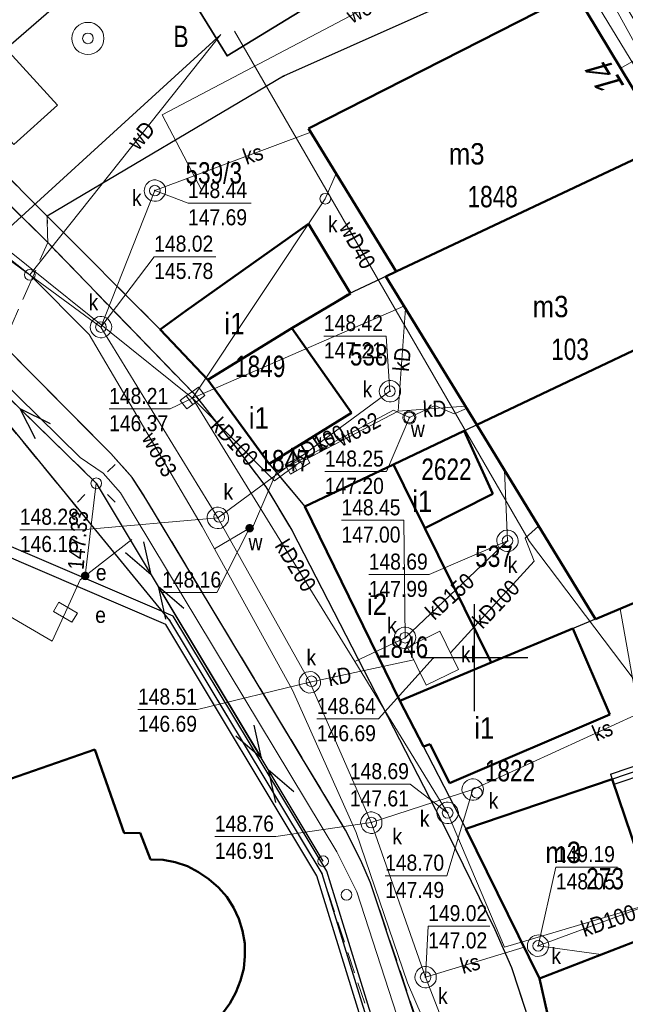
# Model space of a CAD drawing. Header units: metres. Extents: x 5552311 to 5555313, y 5709371 to 5712599.
# Tile 37 of 71: x 5554529 to 5554557, y 5710584 to 5710630. Entities that reach past the tile are written whole.
import ezdxf
from ezdxf.enums import TextEntityAlignment as Align

# ---------------------------------------------------------------- set-up
doc = ezdxf.new("R2010")
doc.units = ezdxf.units.M
doc.header["$MEASUREMENT"] = 0
for name, pattern in [('1.0_0.5', [1.5, 1, -0.5]), ('1.5_0.5', [2, 1.5, -0.5]), ('suep_nn_500', [0])]:
    doc.linetypes.add(name, pattern=pattern)
doc.layers.get('0').update_dxf_attribs({"color": 2, "linetype": 'CONTINUOUS', "lineweight": 5})
for name, color, linetype in [('203-punkt graniczny', 7, 'CONTINUOUS'), ('210-oznaczenie konturu użytku gruntowego', 60, 'CONTINUOUS'), ('211-numer działki ewidencyjnej', 7, 'CONTINUOUS'), ('218-kontur użytku gruntowego', 60, 'CONTINUOUS'), ('219-działka ewidencyjna', 7, 'CONTINUOUS'), ('238-Punkt adresowy budynku', 7, 'CONTINUOUS'), ('312-budynek ewidencyjny', 7, 'CONTINUOUS'), ('312-oznaczenie budynku ewidencyjnego', 7, 'CONTINUOUS'), ('312-oznaczenie budynku ewidencyjnego-Atr117', 7, 'CONTINUOUS'), ('chodnik', 7, 'CONTINUOUS'), ('elektroenergetyczne urządzenie techniczne', 7, 'CONTINUOUS'), ('elektroenergetyczne urządzenie techniczne-Atr17', 7, 'CONTINUOUS'), ('jezdnia', 7, 'CONTINUOUS'), ('komora podziemna', 7, 'CONTINUOUS'), ('kratka ściekowa', 7, 'CONTINUOUS'), ('krawężnik', 7, 'CONTINUOUS'), ('latarnia', 7, 'CONTINUOUS'), ('ogrodzenie trwałe', 7, 'CONTINUOUS'), ('osadnik  szambo', 7, 'CONTINUOUS'), ('osadnik  szambo-Atr17', 7, 'CONTINUOUS'), ('przewód elektroenergetyczny niskiego napięcia', 7, 'CONTINUOUS'), ('przewód elektroenergetyczny podziemny', 7, 'CONTINUOUS'), ('przewód gazowy', 7, 'CONTINUOUS'), ('przewód kanalizacyjny', 7, 'CONTINUOUS'), ('przewód kanalizacyjny-Atr1', 7, 'CONTINUOUS'), ('przewód telekomunikacyjny podziemny - ob. projektowany', 7, 'CONTINUOUS'), ('przewód wodociągowy', 7, 'CONTINUOUS'), ('przewód wodociągowy-Atr1', 7, 'CONTINUOUS'), ('rzedna', 7, 'CONTINUOUS'), ('rzedna-Atr2', 7, 'CONTINUOUS'), ('rzedna-Atr3', 7, 'CONTINUOUS'), ('studnia kanalizacyjna', 7, 'CONTINUOUS'), ('studnia zwykła', 7, 'CONTINUOUS'), ('szafa elektroenergetyczna lub kontener', 7, 'CONTINUOUS'), ('szafa elektroenergetyczna lub kontener-Atr17', 7, 'CONTINUOUS'), ('słup przewodów napowietrznych', 7, 'CONTINUOUS'), ('Wstawianie ramki sekcyjnej z opisem', 7, 'CONTINUOUS'), ('właz do komory lub kanału - okrągły', 7, 'CONTINUOUS'), ('właz do komory lub kanału - okrągły-Atr17', 7, 'CONTINUOUS'), ('zasuwa lub zawór', 7, 'CONTINUOUS'), ('zasuwa lub zawór-Atr17', 7, 'CONTINUOUS'), ('ściana oporowa (linia)', 7, 'CONTINUOUS'), ('śmietnik', 7, 'CONTINUOUS')]:
    doc.layers.add(name, color=color, linetype=linetype)
doc.styles.get("Standard").update_dxf_attribs({"font": 'Working1250', "width": 0.75})
doc.linetypes.add('902-500', pattern='A,3.75,0,[1,ksztalty.shx,S=0.5,R=0,X=0,Y=0],3.75', length=7.5)
doc.linetypes.add('otdn_500', pattern='A,5,0,[21,ksztalty.shx,S=0.5,R=0,X=0,Y=0]', length=5)

# ---------------------------------------------------------------- blocks, each defined once
blk = doc.blocks.new('203')
at = {"linetype": 'Continuous', "lineweight": 0}
h = blk.add_hatch(color=94, dxfattribs=at)
edge = h.paths.add_edge_path()
edge.add_arc((0, 0), 0.045, 0, 360)
blk = doc.blocks.new('US22')
at = {"color": 0, "linetype": 'Continuous', "lineweight": 13}
blk.add_circle((0, 0), 0.25, dxfattribs=at)
blk = doc.blocks.new('PW01')
at = {"linetype": 'Continuous', "lineweight": 13}
h = blk.add_hatch(color=0, dxfattribs=at)
edge = h.paths.add_edge_path()
edge.add_arc((0, 0), 0.045, 0, 360)
blk = doc.blocks.new('US15')
at = {"color": 0, "linetype": 'Continuous', "lineweight": 13}
blk.add_circle((0, 0), 0.25, dxfattribs=at)
blk = doc.blocks.new('SUEP1')
at = {"color": 0, "linetype": 'Continuous'}
for p, q in [((5, 0), (3.5, 0.5)), ((15, 0), (13.5, 0.5)), ((0, 0), (5, 0)), ((5, 0), (3.5, -0.5)), ((5, 0), (15, 0)), ((15, 0), (13.5, -0.5))]:
    blk.add_line(p, q, dxfattribs=at)
blk = doc.blocks.new('US25')
at = {"linetype": 'Continuous', "lineweight": 0}
h = blk.add_hatch(color=0, dxfattribs=at)
edge = h.paths.add_edge_path()
edge.add_arc((0, 0), 0.2, 0, 360)
blk = doc.blocks.new('US05')
at = {"color": 0, "linetype": 'Continuous', "lineweight": 13}
for p, q in [((-0.525, -0.25), (-0.525, 0.25)), ((-0.525, 0.25), (-0.175, 0.25)), ((-0.175, -0.25), (-0.175, 0.25)), ((-0.175, 0.25), (0.175, 0.25)), ((0.175, -0.25), (0.175, 0.25)), ((0.175, 0.25), (0.525, 0.25)), ((0.525, -0.25), (0.525, 0.25)), ((-0.525, -0.25), (-0.175, -0.25)), ((-0.175, -0.25), (0.175, -0.25)), ((0.175, -0.25), (0.525, -0.25))]:
    blk.add_line(p, q, dxfattribs=at)
blk = doc.blocks.new('US18')
at = {"color": 0, "linetype": 'Continuous', "lineweight": 13}
for p, q in [((-0.5, -0.25), (-0.5, 0.25)), ((-0.5, 0.25), (0.5, 0.25)), ((0.5, -0.25), (0.5, 0.25)), ((-0.5, -0.25), (0.5, -0.25))]:
    blk.add_line(p, q, dxfattribs=at)
blk = doc.blocks.new('US13')
at = {"color": 0, "linetype": 'Continuous', "lineweight": 13}
for radius in [0.75, 0.25]:
    blk.add_circle((0, 0), radius, dxfattribs=at)
blk = doc.blocks.new('SM01')
at = {"color": 0, "linetype": 'Continuous', "lineweight": 13}
for p, q in [((-0.53, 0.531), (-0.883, 0.884)), ((0.531, 0.531), (0.884, 0.884)), ((-0.53, -0.53), (-0.883, -0.883)), ((0.531, -0.53), (0.884, -0.883))]:
    blk.add_line(p, q, dxfattribs=at)
blk.add_circle((0, 0), 0.25, dxfattribs=at)
blk = doc.blocks.new('RAMKA500K')
at = {"color": 0}
for p, q in [((150, 97.5), (150, 102.5)), ((147.5, 100), (152.5, 100))]:
    blk.add_line(p, q, dxfattribs=at)

msp = doc.modelspace()

# ---------------------------------------------------------------- linework, layer by layer
at = {"layer": '218-kontur użytku gruntowego', "linetype": 'Continuous', "lineweight": 9, "flags": 128}
for points in [[(5554558.98, 5710624.01), (5554554.72, 5710631.1)], [(5554554.72, 5710631.1), (5554558.98, 5710624.01)], [(5554524.94, 5710625.74), (5554530.03, 5710620.64)], [(5554530.03, 5710620.64), (5554524.94, 5710625.74)], [(5554530.03, 5710620.64), (5554535.31, 5710615.35)], [(5554535.31, 5710615.35), (5554530.03, 5710620.64)], [(5554535.31, 5710615.35), (5554537.53, 5710612.99)], [(5554537.53, 5710612.99), (5554535.31, 5710615.35)], [(5554535.75, 5710601.74), (5554526.47, 5710613.03)], [(5554526.47, 5710613.03), (5554535.75, 5710601.74)], [(5554537.53, 5710612.99), (5554540.4, 5710609.06)], [(5554540.4, 5710609.06), (5554537.53, 5710612.99)], [(5554540.4, 5710609.06), (5554542.07, 5710607.06)], [(5554542.07, 5710607.06), (5554540.4, 5710609.06)], [(5554542.07, 5710607.06), (5554546.51, 5710597.98)], [(5554546.51, 5710597.98), (5554542.07, 5710607.06)], [(5554542.87, 5710589.9), (5554535.75, 5710601.74)], [(5554535.75, 5710601.74), (5554542.87, 5710589.9)], [(5554546.51, 5710597.98), (5554549.6, 5710591.99)], [(5554549.6, 5710591.99), (5554546.51, 5710597.98)], [(5554549.6, 5710591.99), (5554553.04, 5710584.99)], [(5554553.04, 5710584.99), (5554549.6, 5710591.99)], [(5554547.45, 5710575.08), (5554542.87, 5710589.9)], [(5554542.87, 5710589.9), (5554547.45, 5710575.08)], [(5554553.04, 5710584.99), (5554555.92, 5710572.27)], [(5554555.92, 5710572.27), (5554553.04, 5710584.99)]]:
    msp.add_lwpolyline(points, dxfattribs=at)
at = {"layer": '219-działka ewidencyjna', "color": 94, "linetype": 'Continuous', "lineweight": 30, "flags": 128}
for points in [[(5554535.34, 5710634.75), (5554524.94, 5710625.74)], [(5554553.68, 5710632.82), (5554541.08, 5710627.19)], [(5554554.72, 5710631.1), (5554558.98, 5710624.01)], [(5554541.08, 5710627.19), (5554530.03, 5710620.64)], [(5554524.94, 5710625.74), (5554530.03, 5710620.64)], [(5554558.98, 5710624.01), (5554544.06, 5710616.98)], [(5554530.03, 5710620.64), (5554535.31, 5710615.35)], [(5554544.06, 5710616.98), (5554537.53, 5710612.99)], [(5554563.19, 5710617.09), (5554542.07, 5710607.06)], [(5554535.31, 5710615.35), (5554537.53, 5710612.99)], [(5554526.47, 5710613.03), (5554535.75, 5710601.74)], [(5554537.53, 5710612.99), (5554540.4, 5710609.06)], [(5554540.4, 5710609.06), (5554542.07, 5710607.06)], [(5554569.05, 5710607.39), (5554546.51, 5710597.98)], [(5554542.07, 5710607.06), (5554546.51, 5710597.98)], [(5554535.75, 5710601.74), (5554542.87, 5710589.9)], [(5554573.43, 5710600.07), (5554549.6, 5710591.99)], [(5554546.51, 5710597.98), (5554549.6, 5710591.99)], [(5554549.6, 5710591.99), (5554553.04, 5710584.99)], [(5554542.87, 5710589.9), (5554547.45, 5710575.08)], [(5554561.84, 5710588.36), (5554553.04, 5710584.99)], [(5554553.04, 5710584.99), (5554555.92, 5710572.27)]]:
    msp.add_lwpolyline(points, dxfattribs=at)
at = {"layer": '312-budynek ewidencyjny', "color": 8, "linetype": 'Continuous', "lineweight": 50, "flags": 128}
for points in [[(5554542.25, 5710624.74), (5554554.72, 5710631.1)], [(5554554.72, 5710631.1), (5554558.98, 5710624.01)], [(5554546.34, 5710618.06), (5554542.25, 5710624.74)], [(5554558.98, 5710624.01), (5554546.34, 5710618.06)], [(5554546.34, 5710618.06), (5554558.98, 5710624.01)], [(5554536.51, 5710616.22), (5554542.25, 5710620.29)], [(5554542.25, 5710620.29), (5554544.21, 5710617.03)], [(5554545.86, 5710617.82), (5554546.34, 5710618.06)], [(5554550.11, 5710610.88), (5554545.86, 5710617.82)], [(5554544.21, 5710617.03), (5554541.46, 5710615.4)], [(5554563.19, 5710617.09), (5554550.11, 5710610.88)], [(5554550.11, 5710610.88), (5554563.19, 5710617.09)], [(5554535.31, 5710615.35), (5554536.51, 5710616.22)], [(5554537.53, 5710612.99), (5554535.31, 5710615.35)], [(5554541.46, 5710615.4), (5554537.53, 5710612.99)], [(5554537.53, 5710612.99), (5554541.46, 5710615.4)], [(5554541.46, 5710615.4), (5554544.26, 5710611.44)], [(5554540.4, 5710609.06), (5554537.53, 5710612.99)], [(5554544.26, 5710611.44), (5554540.4, 5710609.06)], [(5554555.67, 5710601.8), (5554550.11, 5710610.88)], [(5554546.21, 5710609.03), (5554549.52, 5710610.6)], [(5554549.52, 5710610.6), (5554550.86, 5710607.66)], [(5554542.07, 5710607.06), (5554546.21, 5710609.03)], [(5554546.21, 5710609.03), (5554547.68, 5710606.05)], [(5554547.68, 5710606.05), (5554546.21, 5710609.03)], [(5554550.86, 5710607.66), (5554547.68, 5710606.05)], [(5554546.51, 5710597.98), (5554542.07, 5710607.06)], [(5554547.68, 5710606.05), (5554550.79, 5710599.77)], [(5554557.55, 5710602.59), (5554555.67, 5710601.8)], [(5554550.79, 5710599.77), (5554554.6, 5710601.36)], [(5554554.6, 5710601.36), (5554556.34, 5710597.34)], [(5554550.79, 5710599.77), (5554546.51, 5710597.98)], [(5554546.51, 5710597.98), (5554550.79, 5710599.77)], [(5554547.62, 5710595.84), (5554546.51, 5710597.98)], [(5554556.34, 5710597.34), (5554548.84, 5710594.12)], [(5554522.91, 5710592.46), (5554532.26, 5710595.7)], [(5554532.26, 5710595.7), (5554533.63, 5710591.79)], [(5554547.93, 5710595.95), (5554547.62, 5710595.84)], [(5554548.84, 5710594.12), (5554547.93, 5710595.95)], [(5554549.6, 5710591.99), (5554556.45, 5710594.31)], [(5554556.45, 5710594.31), (5554558.84, 5710587.24)], [(5554553.04, 5710584.99), (5554549.6, 5710591.99)], [(5554533.63, 5710591.79), (5554534.37, 5710591.8)], [(5554534.37, 5710591.8), (5554534.85, 5710590.56)], [(5554534.85, 5710590.56), (5554535.44, 5710590.54)], [(5554535.44, 5710590.54), (5554536.01, 5710590.43)], [(5554536.01, 5710590.43), (5554536.58, 5710590.24)], [(5554536.58, 5710590.24), (5554537.1, 5710589.97)], [(5554537.1, 5710589.97), (5554537.59, 5710589.64)], [(5554537.59, 5710589.64), (5554538.03, 5710589.25)], [(5554538.03, 5710589.25), (5554538.42, 5710588.81)], [(5554538.42, 5710588.81), (5554538.74, 5710588.31)], [(5554538.74, 5710588.31), (5554538.98, 5710587.78)], [(5554538.98, 5710587.78), (5554539.16, 5710587.22)], [(5554539.16, 5710587.22), (5554539.26, 5710586.63)], [(5554558.84, 5710587.24), (5554553.04, 5710584.99)], [(5554553.04, 5710584.99), (5554558.84, 5710587.24)], [(5554539.26, 5710586.63), (5554539.27, 5710586.04)], [(5554539.27, 5710586.04), (5554539.22, 5710585.46)], [(5554539.22, 5710585.46), (5554539.07, 5710584.89)], [(5554539.07, 5710584.89), (5554538.85, 5710584.34)], [(5554555.92, 5710572.27), (5554553.04, 5710584.99)], [(5554538.85, 5710584.34), (5554538.57, 5710583.82)], [(5554538.57, 5710583.82), (5554538.22, 5710583.36)]]:
    msp.add_lwpolyline(points, dxfattribs=at)
at = {"layer": 'chodnik', "color": 8, "linetype": '1.0_0.5', "lineweight": 18, "flags": 128}
for points in [[(5554512.8, 5710635.75), (5554524.55, 5710624.85), (5554530.05, 5710619.41), (5554530.03, 5710620.64), (5554524.94, 5710625.74), (5554515.47, 5710635.23), (5554512.16, 5710638.34), (5554508.71, 5710641.59), (5554501.72, 5710647.31), (5554501.74, 5710647.49), (5554506.56, 5710651.69), (5554506.84, 5710651.39), (5554514.14, 5710657.87), (5554517.69, 5710660.98), (5554520.33, 5710663.34), (5554523.22, 5710666.06), (5554526.11, 5710668.82), (5554528.36, 5710670.84), (5554529.03, 5710671.24), (5554529.76, 5710671.31), (5554530.52, 5710671.07), (5554530.8, 5710670.73), (5554532.79, 5710667.47), (5554541.56, 5710652.89), (5554547.67, 5710642.69), (5554553.68, 5710632.82), (5554554.72, 5710631.1), (5554558.98, 5710624.01), (5554563.19, 5710617.09), (5554569.05, 5710607.39), (5554573.43, 5710600.07), (5554575.05, 5710600.93), (5554559.54, 5710626.42), (5554537.42, 5710662.74), (5554532.38, 5710671.27), (5554531.57, 5710672.26), (5554530.95, 5710672.75), (5554529.97, 5710673.11), (5554529.11, 5710673.02), (5554528.16, 5710672.64), (5554527.35, 5710672.08), (5554526.61, 5710671.37), (5554525.09, 5710670.03), (5554519.99, 5710665.18), (5554517.05, 5710662.45), (5554514.76, 5710660.52), (5554511.72, 5710657.89), (5554500.93, 5710648.88), (5554500.28, 5710648.12), (5554500.08, 5710647.64), (5554500.15, 5710647.09), (5554500.62, 5710646.44), (5554500.99, 5710645.81)], [(5554530.05, 5710619.41), (5554536.9, 5710612.33), (5554538.94, 5710609.72), (5554540.25, 5710607.98), (5554541.46, 5710605.96), (5554548.74, 5710591.8), (5554550.96, 5710587.28), (5554551.74, 5710585.5), (5554552.4, 5710583.46), (5554554.54, 5710574.58), (5554555.2, 5710572.88), (5554555.73, 5710572.18), (5554556.14, 5710571.5), (5554557.22, 5710570.54), (5554558, 5710570.33), (5554558.91, 5710570.55), (5554570.69, 5710576.2), (5554582.84, 5710581.95), (5554584.47, 5710583.62), (5554584.05, 5710586.01), (5554575.05, 5710600.93), (5554573.43, 5710600.07), (5554576.91, 5710594.2), (5554577.31, 5710593.54), (5554578.9, 5710590.94), (5554582.58, 5710584.92), (5554566.39, 5710577.24), (5554555.92, 5710572.27), (5554553.04, 5710584.99), (5554549.6, 5710591.99), (5554546.51, 5710597.98), (5554542.07, 5710607.06), (5554540.4, 5710609.06), (5554537.53, 5710612.99), (5554535.31, 5710615.35), (5554530.03, 5710620.64)], [(5554549.7, 5710575.88), (5554545.15, 5710589.47), (5554544.69, 5710590.51), (5554543.98, 5710591.93), (5554537.74, 5710602.28), (5554534.64, 5710607.43), (5554534, 5710608.42), (5554533, 5710609.54), (5554527.96, 5710614.63), (5554526.47, 5710613.03), (5554535.75, 5710601.74), (5554542.87, 5710589.9), (5554547.74, 5710575.13)]]:
    msp.add_lwpolyline(points, close=True, dxfattribs=at)
at = {"layer": 'jezdnia', "color": 8, "linetype": '1.5_0.5', "lineweight": 18, "flags": 128}
msp.add_lwpolyline([(5554551.74, 5710585.5), (5554550.96, 5710587.28), (5554548.74, 5710591.8), (5554541.46, 5710605.96), (5554540.25, 5710607.98), (5554538.94, 5710609.72), (5554536.9, 5710612.33), (5554530.05, 5710619.41), (5554527.96, 5710614.63), (5554533, 5710609.54), (5554534, 5710608.42), (5554534.64, 5710607.43), (5554537.74, 5710602.28), (5554543.98, 5710591.93), (5554544.69, 5710590.51), (5554545.15, 5710589.47), (5554551.34, 5710570.77), (5554555.73, 5710572.18), (5554555.2, 5710572.88), (5554554.54, 5710574.58), (5554552.4, 5710583.46)], close=True, dxfattribs=at)
at = {"layer": 'komora podziemna', "color": 5, "linetype": 'Continuous', "lineweight": 18, "flags": 128}
msp.add_lwpolyline([(5554546.75, 5710611.01), (5554546.71, 5710611.06), (5554546.68, 5710611.12), (5554546.66, 5710611.18), (5554546.66, 5710611.24), (5554546.67, 5710611.3), (5554546.69, 5710611.36), (5554546.72, 5710611.42), (5554546.77, 5710611.46), (5554546.82, 5710611.5), (5554546.88, 5710611.52), (5554546.94, 5710611.53), (5554547, 5710611.53), (5554547.06, 5710611.51), (5554547.12, 5710611.48), (5554547.17, 5710611.45), (5554547.21, 5710611.4), (5554547.24, 5710611.34), (5554547.26, 5710611.28), (5554547.26, 5710611.22), (5554547.25, 5710611.16), (5554547.23, 5710611.1), (5554547.2, 5710611.04), (5554547.15, 5710611), (5554547.1, 5710610.96), (5554547.04, 5710610.94), (5554546.98, 5710610.93), (5554546.92, 5710610.93), (5554546.86, 5710610.95), (5554546.8, 5710610.98)], close=True, dxfattribs=at)
at = {"layer": 'krawężnik', "color": 8, "linetype": 'Continuous', "lineweight": 25, "flags": 128}
for points in [[(5554530.05, 5710619.41), (5554524.55, 5710624.85), (5554512.8, 5710635.75), (5554500.99, 5710645.81)], [(5554530.05, 5710619.41), (5554536.9, 5710612.33), (5554538.94, 5710609.72), (5554540.25, 5710607.98), (5554541.46, 5710605.96), (5554548.74, 5710591.8), (5554550.96, 5710587.28), (5554551.74, 5710585.5), (5554552.4, 5710583.46), (5554554.54, 5710574.58), (5554555.2, 5710572.88), (5554555.73, 5710572.18), (5554556.14, 5710571.5), (5554557.22, 5710570.54), (5554558, 5710570.33), (5554558.91, 5710570.55), (5554570.69, 5710576.2), (5554582.84, 5710581.95), (5554584.47, 5710583.62), (5554584.05, 5710586.01), (5554575.05, 5710600.93)], [(5554551.34, 5710570.77), (5554545.15, 5710589.47), (5554544.69, 5710590.51), (5554543.98, 5710591.93), (5554537.74, 5710602.28), (5554534.64, 5710607.43), (5554534, 5710608.42), (5554533, 5710609.54), (5554527.96, 5710614.63)]]:
    msp.add_lwpolyline(points, dxfattribs=at)
at = {"layer": 'ogrodzenie trwałe', "color": 8, "linetype": '902-500', "lineweight": 35, "flags": 128}
msp.add_lwpolyline([(5554535.96, 5710632.17), (5554538.44, 5710628.14), (5554542.76, 5710630.8), (5554540.28, 5710634.83)], close=True, dxfattribs=at)
at = {"layer": 'osadnik  szambo', "color": 34, "linetype": 'Continuous', "lineweight": 18, "flags": 128}
msp.add_lwpolyline([(5554546.88, 5710600.48), (5554548.39, 5710601.23), (5554549.26, 5710599.45), (5554547.75, 5710598.71)], close=True, dxfattribs=at)
at = {"layer": 'przewód elektroenergetyczny niskiego napięcia', "color": 1, "linetype": 'suep_nn_500', "lineweight": 18, "flags": 128}
for points in [[(5554508.44, 5710631.49), (5554532.32, 5710608.15)], [(5554532.32, 5710608.15), (5554542.93, 5710590.48)]]:
    msp.add_lwpolyline(points, dxfattribs=at)
at = {"layer": 'przewód elektroenergetyczny podziemny', "color": 1, "linetype": 'Continuous', "lineweight": 18, "flags": 128}
for points in [[(5554743.5, 5710651.51), (5554730.66, 5710642.4), (5554721.73, 5710637.34), (5554709.05, 5710631.46), (5554706.29, 5710636.77), (5554691.58, 5710629.29), (5554676.4, 5710622.17), (5554643.26, 5710604.68), (5554631.88, 5710599.03), (5554628.03, 5710604.51), (5554618.42, 5710600.52), (5554598.73, 5710590.31), (5554584.04, 5710584.65), (5554571.96, 5710604.65), (5554563.95, 5710617.02), (5554555.71, 5710632), (5554544.41, 5710649.74), (5554530.65, 5710671.55), (5554500.98, 5710648.51)], [(5554574.14, 5710579.7), (5554583.67, 5710584.65), (5554549.09, 5710641.49), (5554545.38, 5710647.18), (5554531.24, 5710670.99)], [(5554533.98, 5710605.53), (5554531.56, 5710603.63), (5554530.88, 5710602.12), (5554530.26, 5710600.77), (5554511.33, 5710611.82)], [(5554532.32, 5710608.15), (5554531.8, 5710603.82)]]:
    msp.add_lwpolyline(points, dxfattribs=at)
at = {"layer": 'przewód gazowy', "color": 40, "linetype": 'Continuous', "lineweight": 18, "flags": 128}
msp.add_lwpolyline([(5554551.07, 5710569), (5554550.86, 5710569.57), (5554550.6, 5710570.22), (5554547.31, 5710580.39), (5554544.51, 5710589.04), (5554543.57, 5710590.91), (5554533.45, 5710607.71), (5554532.65, 5710608.63), (5554531.56, 5710609.35), (5554526.69, 5710614.14), (5554513.31, 5710627.45), (5554508.9, 5710631.73), (5554506.88, 5710632.86), (5554498.68, 5710638.29), (5554494.54, 5710642.3), (5554491.65, 5710640.51), (5554490.8, 5710641.88), (5554488.82, 5710645.34)], dxfattribs=at)
at = {"layer": 'przewód kanalizacyjny', "color": 34, "linetype": 'Continuous', "lineweight": 18, "flags": 128}
for points in [[(5554403.43, 5710635.81), (5554421.1, 5710605.89), (5554436.67, 5710613.08), (5554452.64, 5710620.71), (5554475.58, 5710633.69), (5554493.24, 5710644.62), (5554505.33, 5710636.12), (5554511.32, 5710631.05), (5554532.54, 5710615.46), (5554538.01, 5710606.53), (5554542.3, 5710598.85), (5554545.18, 5710592.28), (5554547.72, 5710585.05), (5554551.08, 5710576.4), (5554560.88, 5710550.1), (5554563.42, 5710544.78), (5554570, 5710519.72), (5554571.02, 5710502.86)], [(5554536.82, 5710612.14), (5554525.16, 5710621.49), (5554515.93, 5710629.05)], [(5554532.54, 5710615.46), (5554535.06, 5710621.84), (5554542.35, 5710624.58)], [(5554536.82, 5710612.14), (5554543.03, 5710621.46), (5554543.53, 5710622.64)], [(5554536.82, 5710612.14), (5554546.7, 5710616.44)], [(5554546.43, 5710611.52), (5554546.78, 5710616.33)], [(5554538.01, 5710606.53), (5554546.05, 5710612.46)], [(5554536.82, 5710612.14), (5554544.41, 5710599.82), (5554548.75, 5710592.74), (5554551.41, 5710586.45), (5554559.5, 5710588.86), (5554560, 5710587.69)], [(5554541.73, 5710609.06), (5554540.66, 5710608.26), (5554536.82, 5710612.14)], [(5554546.43, 5710611.52), (5554541.73, 5710609.06)], [(5554546.43, 5710611.52), (5554549.58, 5710611.76)], [(5554551.41, 5710608.76), (5554551.55, 5710605.46), (5554546.76, 5710600.93), (5554544.41, 5710599.82)], [(5554548.88, 5710600.22), (5554552.79, 5710604.51), (5554552.37, 5710605.59), (5554553, 5710606.15)], [(5554545.18, 5710592.28), (5554549.92, 5710593.83), (5554557.69, 5710597.38), (5554556.82, 5710602.28)], [(5554542.3, 5710598.85), (5554547.17, 5710599.9)], [(5554552.98, 5710586.52), (5554562.92, 5710590.19)], [(5554547.72, 5710585.05), (5554552.32, 5710586.46)], [(5554552.98, 5710586.52), (5554555.93, 5710586.11)]]:
    msp.add_lwpolyline(points, dxfattribs=at)
at = {"layer": 'przewód telekomunikacyjny podziemny - ob. projektowany', "color": 30, "linetype": '1.5_0.5', "lineweight": 18, "flags": 128}
msp.add_lwpolyline([(5554556.85, 5710627.56), (5554558.07, 5710628.27), (5554562.21, 5710621.21), (5554561.09, 5710620.55)], dxfattribs=at)
at = {"layer": 'przewód wodociągowy', "color": 5, "linetype": 'Continuous', "lineweight": 18, "flags": 128}
for points in [[(5554490.54, 5710648.69), (5554493.68, 5710645.44), (5554505.75, 5710636.59), (5554511.87, 5710631.7), (5554529.21, 5710617.9), (5554531.99, 5710615.11), (5554537.27, 5710606.13), (5554541.5, 5710598.47), (5554544.47, 5710591.82), (5554546.87, 5710584.79), (5554550.6, 5710576.15), (5554553.2, 5710569.14)], [(5554468.69, 5710632.57), (5554472.46, 5710628.26), (5554492.19, 5710638.67), (5554495.71, 5710639.34), (5554499.63, 5710637.83), (5554515.94, 5710625.59), (5554524.67, 5710616.86), (5554538.15, 5710629.14)], [(5554554.89, 5710635.68), (5554554.76, 5710635.58), (5554535.4, 5710625.38), (5554537.26, 5710621.84)], [(5554538.78, 5710629.3), (5554552.58, 5710605.43), (5554560, 5710595.62), (5554560.01, 5710593.06)], [(5554529.21, 5710617.9), (5554538.15, 5710629.14)], [(5554537.85, 5710605.08), (5554539.49, 5710606.05), (5554539.67, 5710606.18), (5554540.73, 5710608.64), (5554546.22, 5710611.57), (5554546.96, 5710611.23), (5554548.15, 5710611.79), (5554549.05, 5710611.4), (5554549.63, 5710611.65)]]:
    msp.add_lwpolyline(points, dxfattribs=at)
at = {"layer": 'rzedna-Atr2', "color": 8, "lineweight": 5, "flags": 128}
for points in [[(5554535.06, 5710621.84), (5554536.61, 5710621.26), (5554539.559, 5710621.26)], [(5554532.54, 5710615.46), (5554535.03, 5710618.75), (5554537.916, 5710618.75)], [(5554546.05, 5710612.46), (5554545.88, 5710615.04), (5554542.963, 5710615.04)], [(5554536.82, 5710612.14), (5554535.78, 5710611.63), (5554532.921, 5710611.63)], [(5554546.96, 5710611.23), (5554545.89, 5710608.7), (5554543.004, 5710608.7)], [(5554538.01, 5710606.53), (5554531.63, 5710605.98), (5554528.744, 5710605.98)], [(5554546.76, 5710600.93), (5554546.7, 5710606.42), (5554543.783, 5710606.42)], [(5554539.49, 5710606.05), (5554537.96, 5710603.04), (5554535.399, 5710603.04)], [(5554551.55, 5710605.46), (5554547.88, 5710603.88), (5554545.058, 5710603.88)], [(5554548.07, 5710599.97), (5554545.52, 5710597.13), (5554542.634, 5710597.13)], [(5554542.3, 5710598.85), (5554537.06, 5710597.57), (5554534.27, 5710597.57)], [(5554548.75, 5710592.74), (5554547, 5710594.08), (5554544.178, 5710594.08)], [(5554549.92, 5710593.83), (5554548.71, 5710589.8), (5554545.824, 5710589.8)], [(5554545.18, 5710592.28), (5554540.72, 5710591.63), (5554537.866, 5710591.63)], [(5554552.98, 5710586.52), (5554553.81, 5710590.2), (5554556.69, 5710590.2)], [(5554547.72, 5710585.05), (5554547.84, 5710587.44), (5554550.72, 5710587.44)]]:
    msp.add_lwpolyline(points, dxfattribs=at)
at = {"layer": 'studnia kanalizacyjna', "color": 34, "linetype": 'Continuous', "lineweight": 18, "flags": 128}
for points in [[(5554535.56, 5710621.85), (5554535.56, 5710621.75), (5554535.53, 5710621.65), (5554535.47, 5710621.56), (5554535.4, 5710621.48), (5554535.32, 5710621.41), (5554535.23, 5710621.36), (5554535.13, 5710621.34), (5554535.03, 5710621.34), (5554534.93, 5710621.36), (5554534.82, 5710621.4), (5554534.74, 5710621.46), (5554534.67, 5710621.54), (5554534.61, 5710621.63), (5554534.58, 5710621.73), (5554534.56, 5710621.83), (5554534.57, 5710621.93), (5554534.6, 5710622.03), (5554534.66, 5710622.12), (5554534.73, 5710622.2), (5554534.8, 5710622.26), (5554534.9, 5710622.32), (5554535, 5710622.34), (5554535.1, 5710622.34), (5554535.2, 5710622.32), (5554535.3, 5710622.27), (5554535.39, 5710622.22), (5554535.46, 5710622.14), (5554535.52, 5710622.05), (5554535.55, 5710621.95)], [(5554533.04, 5710615.47), (5554533.03, 5710615.37), (5554533, 5710615.27), (5554532.95, 5710615.18), (5554532.88, 5710615.1), (5554532.8, 5710615.03), (5554532.7, 5710614.98), (5554532.6, 5710614.96), (5554532.5, 5710614.96), (5554532.4, 5710614.98), (5554532.3, 5710615.02), (5554532.22, 5710615.08), (5554532.15, 5710615.16), (5554532.08, 5710615.25), (5554532.05, 5710615.35), (5554532.04, 5710615.45), (5554532.05, 5710615.55), (5554532.08, 5710615.65), (5554532.13, 5710615.74), (5554532.2, 5710615.82), (5554532.28, 5710615.88), (5554532.38, 5710615.94), (5554532.48, 5710615.96), (5554532.58, 5710615.96), (5554532.68, 5710615.94), (5554532.78, 5710615.89), (5554532.86, 5710615.84), (5554532.93, 5710615.76), (5554532.99, 5710615.67), (5554533.03, 5710615.57)], [(5554546.55, 5710612.47), (5554546.55, 5710612.37), (5554546.52, 5710612.27), (5554546.46, 5710612.18), (5554546.39, 5710612.09), (5554546.31, 5710612.03), (5554546.21, 5710611.98), (5554546.11, 5710611.96), (5554546.01, 5710611.96), (5554545.91, 5710611.97), (5554545.81, 5710612.02), (5554545.73, 5710612.08), (5554545.66, 5710612.16), (5554545.6, 5710612.25), (5554545.57, 5710612.35), (5554545.55, 5710612.44), (5554545.56, 5710612.55), (5554545.59, 5710612.65), (5554545.65, 5710612.74), (5554545.72, 5710612.82), (5554545.79, 5710612.88), (5554545.89, 5710612.93), (5554545.99, 5710612.96), (5554546.09, 5710612.96), (5554546.19, 5710612.94), (5554546.29, 5710612.89), (5554546.38, 5710612.83), (5554546.45, 5710612.76), (5554546.51, 5710612.67), (5554546.54, 5710612.57)], [(5554538.46, 5710606.74), (5554538.49, 5710606.64), (5554538.51, 5710606.54), (5554538.5, 5710606.44), (5554538.47, 5710606.34), (5554538.41, 5710606.25), (5554538.34, 5710606.17), (5554538.27, 5710606.11), (5554538.17, 5710606.05), (5554538.07, 5710606.03), (5554537.97, 5710606.03), (5554537.87, 5710606.05), (5554537.77, 5710606.09), (5554537.68, 5710606.15), (5554537.61, 5710606.23), (5554537.55, 5710606.32), (5554537.52, 5710606.42), (5554537.51, 5710606.52), (5554537.51, 5710606.62), (5554537.54, 5710606.72), (5554537.6, 5710606.81), (5554537.67, 5710606.89), (5554537.75, 5710606.95), (5554537.84, 5710607.01), (5554537.94, 5710607.03), (5554538.04, 5710607.03), (5554538.14, 5710607.01), (5554538.25, 5710606.97), (5554538.33, 5710606.91), (5554538.4, 5710606.83)], [(5554552.05, 5710605.47), (5554552.04, 5710605.37), (5554552.01, 5710605.27), (5554551.95, 5710605.18), (5554551.88, 5710605.1), (5554551.81, 5710605.04), (5554551.71, 5710604.98), (5554551.61, 5710604.96), (5554551.51, 5710604.96), (5554551.41, 5710604.98), (5554551.31, 5710605.02), (5554551.22, 5710605.08), (5554551.15, 5710605.16), (5554551.09, 5710605.25), (5554551.06, 5710605.35), (5554551.05, 5710605.45), (5554551.05, 5710605.55), (5554551.08, 5710605.65), (5554551.14, 5710605.74), (5554551.21, 5710605.82), (5554551.29, 5710605.88), (5554551.38, 5710605.94), (5554551.48, 5710605.96), (5554551.58, 5710605.96), (5554551.68, 5710605.94), (5554551.79, 5710605.89), (5554551.87, 5710605.84), (5554551.94, 5710605.76), (5554552, 5710605.67), (5554552.03, 5710605.57)], [(5554547.26, 5710600.94), (5554547.25, 5710600.84), (5554547.22, 5710600.74), (5554547.16, 5710600.65), (5554547.1, 5710600.57), (5554547.02, 5710600.5), (5554546.92, 5710600.45), (5554546.82, 5710600.43), (5554546.72, 5710600.43), (5554546.62, 5710600.44), (5554546.52, 5710600.49), (5554546.44, 5710600.55), (5554546.36, 5710600.63), (5554546.3, 5710600.72), (5554546.27, 5710600.82), (5554546.26, 5710600.92), (5554546.27, 5710601.02), (5554546.29, 5710601.12), (5554546.35, 5710601.21), (5554546.42, 5710601.29), (5554546.5, 5710601.35), (5554546.6, 5710601.4), (5554546.7, 5710601.43), (5554546.8, 5710601.43), (5554546.9, 5710601.41), (5554547, 5710601.36), (5554547.08, 5710601.31), (5554547.15, 5710601.23), (5554547.21, 5710601.14), (5554547.24, 5710601.04)], [(5554542.8, 5710598.86), (5554542.8, 5710598.76), (5554542.77, 5710598.66), (5554542.71, 5710598.56), (5554542.64, 5710598.48), (5554542.56, 5710598.42), (5554542.46, 5710598.37), (5554542.36, 5710598.35), (5554542.26, 5710598.34), (5554542.16, 5710598.36), (5554542.06, 5710598.41), (5554541.98, 5710598.47), (5554541.91, 5710598.55), (5554541.85, 5710598.63), (5554541.82, 5710598.73), (5554541.8, 5710598.83), (5554541.81, 5710598.93), (5554541.84, 5710599.03), (5554541.9, 5710599.13), (5554541.96, 5710599.21), (5554542.04, 5710599.27), (5554542.14, 5710599.32), (5554542.24, 5710599.34), (5554542.34, 5710599.35), (5554542.44, 5710599.33), (5554542.54, 5710599.28), (5554542.62, 5710599.22), (5554542.7, 5710599.14), (5554542.76, 5710599.06), (5554542.79, 5710598.96)], [(5554550.42, 5710593.84), (5554550.41, 5710593.74), (5554550.39, 5710593.64), (5554550.33, 5710593.55), (5554550.26, 5710593.47), (5554550.18, 5710593.4), (5554550.08, 5710593.35), (5554549.98, 5710593.33), (5554549.88, 5710593.33), (5554549.78, 5710593.34), (5554549.68, 5710593.39), (5554549.6, 5710593.45), (5554549.53, 5710593.53), (5554549.47, 5710593.62), (5554549.43, 5710593.72), (5554549.42, 5710593.82), (5554549.43, 5710593.92), (5554549.46, 5710594.02), (5554549.51, 5710594.11), (5554549.58, 5710594.19), (5554549.66, 5710594.25), (5554549.76, 5710594.3), (5554549.86, 5710594.33), (5554549.96, 5710594.33), (5554550.06, 5710594.31), (5554550.16, 5710594.26), (5554550.24, 5710594.21), (5554550.31, 5710594.13), (5554550.38, 5710594.04), (5554550.41, 5710593.94)], [(5554548.29, 5710592.53), (5554548.26, 5710592.63), (5554548.25, 5710592.73), (5554548.25, 5710592.83), (5554548.28, 5710592.93), (5554548.34, 5710593.02), (5554548.41, 5710593.1), (5554548.49, 5710593.16), (5554548.58, 5710593.22), (5554548.68, 5710593.24), (5554548.78, 5710593.24), (5554548.88, 5710593.22), (5554548.99, 5710593.18), (5554549.07, 5710593.12), (5554549.14, 5710593.04), (5554549.2, 5710592.95), (5554549.23, 5710592.85), (5554549.25, 5710592.75), (5554549.24, 5710592.65), (5554549.21, 5710592.55), (5554549.15, 5710592.46), (5554549.08, 5710592.38), (5554549.01, 5710592.32), (5554548.91, 5710592.26), (5554548.81, 5710592.24), (5554548.71, 5710592.24), (5554548.61, 5710592.26), (5554548.51, 5710592.3), (5554548.42, 5710592.36), (5554548.35, 5710592.44)], [(5554545.68, 5710592.29), (5554545.68, 5710592.19), (5554545.65, 5710592.09), (5554545.59, 5710592), (5554545.52, 5710591.92), (5554545.44, 5710591.85), (5554545.35, 5710591.8), (5554545.25, 5710591.78), (5554545.15, 5710591.78), (5554545.05, 5710591.8), (5554544.94, 5710591.84), (5554544.86, 5710591.9), (5554544.79, 5710591.98), (5554544.73, 5710592.07), (5554544.7, 5710592.17), (5554544.68, 5710592.27), (5554544.69, 5710592.37), (5554544.72, 5710592.47), (5554544.78, 5710592.56), (5554544.85, 5710592.64), (5554544.92, 5710592.7), (5554545.02, 5710592.76), (5554545.12, 5710592.78), (5554545.22, 5710592.78), (5554545.32, 5710592.76), (5554545.42, 5710592.71), (5554545.51, 5710592.66), (5554545.58, 5710592.58), (5554545.64, 5710592.49), (5554545.67, 5710592.39)], [(5554553.48, 5710586.54), (5554553.47, 5710586.44), (5554553.44, 5710586.34), (5554553.39, 5710586.24), (5554553.32, 5710586.16), (5554553.24, 5710586.1), (5554553.14, 5710586.05), (5554553.04, 5710586.03), (5554552.94, 5710586.02), (5554552.84, 5710586.04), (5554552.74, 5710586.09), (5554552.66, 5710586.15), (5554552.59, 5710586.23), (5554552.52, 5710586.31), (5554552.49, 5710586.41), (5554552.48, 5710586.51), (5554552.49, 5710586.61), (5554552.51, 5710586.71), (5554552.57, 5710586.81), (5554552.64, 5710586.89), (5554552.72, 5710586.95), (5554552.82, 5710587), (5554552.92, 5710587.02), (5554553.02, 5710587.03), (5554553.12, 5710587.01), (5554553.22, 5710586.96), (5554553.3, 5710586.9), (5554553.37, 5710586.82), (5554553.43, 5710586.74), (5554553.47, 5710586.64)], [(5554548.22, 5710585.07), (5554548.21, 5710584.97), (5554548.19, 5710584.86), (5554548.13, 5710584.77), (5554548.06, 5710584.69), (5554547.98, 5710584.63), (5554547.88, 5710584.58), (5554547.78, 5710584.56), (5554547.68, 5710584.55), (5554547.58, 5710584.57), (5554547.48, 5710584.62), (5554547.4, 5710584.68), (5554547.33, 5710584.75), (5554547.27, 5710584.84), (5554547.23, 5710584.94), (5554547.22, 5710585.04), (5554547.23, 5710585.14), (5554547.26, 5710585.24), (5554547.31, 5710585.33), (5554547.38, 5710585.42), (5554547.46, 5710585.48), (5554547.56, 5710585.53), (5554547.66, 5710585.55), (5554547.76, 5710585.55), (5554547.86, 5710585.54), (5554547.96, 5710585.49), (5554548.04, 5710585.43), (5554548.11, 5710585.35), (5554548.18, 5710585.26), (5554548.21, 5710585.17)]]:
    msp.add_lwpolyline(points, close=True, dxfattribs=at)
at = {"layer": 'ściana oporowa (linia)', "color": 8, "linetype": 'otdn_500'}
for p, q in [((5554535.923, 5710601.938), (5554526.429, 5710606.01)), ((5554543.1, 5710590.003), (5554535.923, 5710601.938)), ((5554556.53, 5710594.073), (5554560.911, 5710595.564)), ((5554547.689, 5710575.154), (5554543.1, 5710590.003))]:
    msp.add_line(p, q, dxfattribs=at)
at = {"layer": 'ściana oporowa (linia)', "color": 8}
for p, q in [((5554535.577, 5710601.542), (5554526.231, 5710605.55)), ((5554542.64, 5710589.797), (5554535.577, 5710601.542)), ((5554556.37, 5710594.547), (5554560.689, 5710596.016)), ((5554547.211, 5710575.006), (5554542.64, 5710589.797))]:
    msp.add_line(p, q, dxfattribs=at)
at = {"layer": 'ściana oporowa (linia)', "color": 8, "linetype": 'Continuous'}
for p, q in [((5554556.37, 5710594.547), (5554556.45, 5710594.31)), ((5554556.45, 5710594.31), (5554556.53, 5710594.073))]:
    msp.add_line(p, q, dxfattribs=at)
at = {"layer": 'śmietnik', "color": 8, "linetype": 'Continuous', "lineweight": 25, "flags": 128}
msp.add_lwpolyline([(5554527.92, 5710628.68), (5554525.89, 5710626.83), (5554528.47, 5710623.99), (5554530.5, 5710625.84)], close=True, dxfattribs=at)

# ---------------------------------------------------------------- block references
at = {"layer": '203-punkt graniczny', "color": 8, "linetype": 'Continuous', "lineweight": 18}
for p in [(5554541.08, 5710627.19), (5554530.03, 5710620.64), (5554544.06, 5710616.98), (5554535.31, 5710615.35), (5554537.53, 5710612.99), (5554540.4, 5710609.06), (5554542.07, 5710607.06), (5554535.75, 5710601.74), (5554546.51, 5710597.98), (5554549.6, 5710591.99), (5554542.87, 5710589.9), (5554553.04, 5710584.99)]:
    msp.add_blockref('203', p, dxfattribs=at)
at = {"layer": 'elektroenergetyczne urządzenie techniczne', "color": 1, "linetype": 'Continuous', "lineweight": 18}
msp.add_blockref('US25', (5554531.8, 5710603.82), dxfattribs=at)
at = {"layer": 'kratka ściekowa', "color": 34, "linetype": 'Continuous', "lineweight": 18}
for p, rotation in [((5554536.82, 5710612.14), 36.537), ((5554541.73, 5710609.06), 29.466)]:
    msp.add_blockref('US05', p, dxfattribs=dict(at, rotation=rotation))
at = {"layer": 'latarnia', "color": 8, "linetype": 'Continuous', "lineweight": 18}
msp.add_blockref('SM01', (5554532.32, 5710608.15), dxfattribs=at)
at = {"layer": 'przewód elektroenergetyczny niskiego napięcia', "color": 1, "linetype": 'Continuous', "lineweight": 18}
for p, rotation in [((5554532.32, 5710608.15), 135.655), ((5554532.32, 5710608.15), 300.983), ((5554542.93, 5710590.48), 120.983)]:
    msp.add_blockref('SUEP1', p, dxfattribs=dict(at, rotation=rotation))
at = {"layer": 'rzedna', "color": 34, "linetype": 'Continuous', "lineweight": 18}
for p in [(5554535.06, 5710621.84), (5554532.54, 5710615.46), (5554546.05, 5710612.46), (5554538.01, 5710606.53), (5554551.55, 5710605.46), (5554546.76, 5710600.93), (5554548.07, 5710599.97), (5554542.3, 5710598.85), (5554549.92, 5710593.83), (5554548.75, 5710592.74), (5554545.18, 5710592.28), (5554552.98, 5710586.52), (5554547.72, 5710585.05)]:
    msp.add_blockref('PW01', p, dxfattribs=at)
at = {"layer": 'rzedna', "color": 34, "linetype": 'Continuous', "lineweight": 18, "rotation": 36.537}
msp.add_blockref('PW01', (5554536.82, 5710612.14), dxfattribs=at)
at = {"layer": 'rzedna', "color": 5, "linetype": 'Continuous', "lineweight": 18}
for p in [(5554546.96, 5710611.23), (5554539.49, 5710606.05)]:
    msp.add_blockref('PW01', p, dxfattribs=at)
at = {"layer": 'rzedna', "color": 1, "linetype": 'Continuous', "lineweight": 18}
msp.add_blockref('PW01', (5554531.8, 5710603.82), dxfattribs=at)
at = {"layer": 'studnia zwykła', "color": 5, "linetype": 'Continuous', "lineweight": 18}
msp.add_blockref('US13', (5554531.93, 5710628.96), dxfattribs=at)
at = {"layer": 'szafa elektroenergetyczna lub kontener', "color": 1, "linetype": 'Continuous', "lineweight": 18, "rotation": 329.5109999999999}
msp.add_blockref('US18', (5554530.88, 5710602.12), dxfattribs=at)
at = {"layer": 'słup przewodów napowietrznych', "color": 8, "linetype": 'Continuous', "lineweight": 18}
for p in [(5554542.93, 5710590.48), (5554544.02, 5710588.9)]:
    msp.add_blockref('US15', p, dxfattribs=at)
at = {"layer": 'Wstawianie ramki sekcyjnej z opisem', "color": 8, "linetype": 'Continuous', "lineweight": 13}
msp.add_blockref('RAMKA500K', (5554400, 5710500), dxfattribs=at)
msp.add_blockref('RAMKA500K', (5554400, 5710500), dxfattribs=at)
msp.add_blockref('RAMKA500K', (5554400, 5710500), dxfattribs=at)
msp.add_blockref('RAMKA500K', (5554400, 5710500), dxfattribs=at)
at = {"layer": 'właz do komory lub kanału - okrągły', "color": 8, "linetype": 'Continuous', "lineweight": 18}
for p in [(5554535.06, 5710621.84), (5554543.03, 5710621.46), (5554529.21, 5710617.9), (5554532.54, 5710615.46), (5554546.05, 5710612.46), (5554546.96, 5710611.23), (5554538.07, 5710606.58), (5554551.55, 5710605.46), (5554546.76, 5710600.93), (5554542.38, 5710598.89), (5554550.11, 5710593.68), (5554548.75, 5710592.74), (5554545.18, 5710592.28), (5554552.98, 5710586.52), (5554547.72, 5710585.05)]:
    msp.add_blockref('US22', p, dxfattribs=at)
at = {"layer": 'zasuwa lub zawór', "color": 5, "linetype": 'Continuous', "lineweight": 18}
msp.add_blockref('US25', (5554539.49, 5710606.05), dxfattribs=at)

# ---------------------------------------------------------------- texts
at = {"layer": '210-oznaczenie konturu użytku gruntowego', "linetype": 'Continuous', "lineweight": 18, "width": 0.79}
msp.add_text('B', height=1, dxfattribs=at).set_placement((5554535.93, 5710628.55))
at = {"layer": '211-numer działki ewidencyjnej', "color": 94, "linetype": 'Continuous', "lineweight": 30, "width": 0.79}
for s, p in [('539/3', (5554536.49, 5710622.17)), ('538', (5554544.18, 5710613.66)), ('537', (5554550.04, 5710604.24))]:
    msp.add_text(s, height=1, dxfattribs=at).set_placement(p)
at = {"layer": '238-Punkt adresowy budynku', "color": 8, "linetype": 'Continuous', "lineweight": 25, "oblique": 15, "width": 0.79}
msp.add_text('14', height=1.25, rotation=120.997, dxfattribs=at).set_placement((5554556.69, 5710627.34), align=Align.CENTER)
at = {"layer": '312-oznaczenie budynku ewidencyjnego', "color": 8, "linetype": 'Continuous', "lineweight": 18, "width": 0.79}
for s, p in [('1848', (5554549.68, 5710622.06)), ('103', (5554553.59, 5710614.92)), ('1849', (5554538.81, 5710614.12)), ('1847', (5554539.95, 5710609.71)), ('2622', (5554547.52, 5710609.31)), ('1846', (5554545.49, 5710600.99)), ('1822', (5554550.49, 5710595.21))]:
    msp.add_text(s, height=1, dxfattribs=at).set_placement(p, align=Align.TOP_LEFT)
msp.add_text('273', height=1, dxfattribs=at).set_placement((5554555.23, 5710589.16))
at = {"layer": '312-oznaczenie budynku ewidencyjnego-Atr117', "color": 8, "width": 0.9}
for s, p in [('m3', (5554549.64, 5710623.56)), ('m3', (5554553.56, 5710616.42)), ('i1', (5554538.78, 5710615.62)), ('i1', (5554539.92, 5710611.21)), ('i1', (5554547.56, 5710607.31)), ('i2', (5554545.45, 5710602.49)), ('i1', (5554550.46, 5710596.71)), ('m3', (5554554.15, 5710590.89))]:
    msp.add_text(s, height=1, dxfattribs=at).set_placement(p, align=Align.MIDDLE_CENTER)
at = {"layer": 'elektroenergetyczne urządzenie techniczne-Atr17', "color": 1, "width": 0.9}
msp.add_text('e', height=0.75, dxfattribs=at).set_placement((5554532.3, 5710604.36), align=Align.TOP_LEFT)
at = {"layer": 'osadnik  szambo-Atr17', "color": 34, "width": 0.9}
msp.add_text('kl', height=0.75, dxfattribs=at).set_placement((5554549.37, 5710599.77))
at = {"layer": 'przewód kanalizacyjny-Atr1', "color": 34, "width": 0.9}
for s, rotation, p in [('ks', 19.273, (5554539.22, 5710623.39)), ('kD', 84.65, (5554546.56, 5710613.39)), ('kD', 2.84, (5554547.59, 5710611.61)), ('kD100', 313.439, (5554537.89, 5710611.05)), ('ks', 35.058, (5554542.59, 5710609.91)), ('kD200', -58.364, (5554540.96, 5710605.42)), ('kD150', 42.11, (5554547.88, 5710601.99)), ('kD100', 46.437, (5554550.11, 5710601.56)), ('kD', 10.881, (5554543.15, 5710599.02)), ('ks', 23.233, (5554555.57, 5710596.41)), ('kD100', 18.948, (5554555.03, 5710587.28)), ('ks', 15.724, (5554549.36, 5710585.56))]:
    msp.add_text(s, height=0.75, rotation=rotation, dxfattribs=at).set_placement(p, align=Align.MIDDLE_LEFT)
msp.add_text('kD100', height=0.75, rotation=27.628, dxfattribs=at).set_placement((5554541.73, 5710609.06))
at = {"layer": 'przewód wodociągowy-Atr1', "color": 5, "width": 0.9}
for s, rotation, p in [('wo32', 27.783, (5554544.1, 5710629.97)), ('wD', 50.199, (5554534, 5710623.92)), ('wD40', 298.735, (5554543.98, 5710620.3)), ('wo32', 28.089, (5554543.61, 5710610.17)), ('wo63', 299.199, (5554534.75, 5710610.44))]:
    msp.add_text(s, height=0.75, rotation=rotation, dxfattribs=at).set_placement(p, align=Align.MIDDLE_LEFT)
at = {"layer": 'rzedna-Atr2', "color": 34, "lineweight": 5, "width": 0.9}
for s, p in [('148.44', (5554536.61, 5710621.268)), ('148.02', (5554535.03, 5710618.758)), ('148.42', (5554542.963, 5710615.048)), ('148.21', (5554532.921, 5710611.638)), ('148.45', (5554543.783, 5710606.428)), ('148.28', (5554528.744, 5710605.988)), ('148.69', (5554545.058, 5710603.888)), ('148.51', (5554534.27, 5710597.578)), ('148.64', (5554542.634, 5710597.138)), ('148.69', (5554544.178, 5710594.088)), ('148.76', (5554537.866, 5710591.638)), ('149.19', (5554553.81, 5710590.208)), ('148.70', (5554545.824, 5710589.808)), ('149.02', (5554547.84, 5710587.448))]:
    msp.add_text(s, height=0.75, dxfattribs=at).set_placement(p, align=Align.BOTTOM_LEFT)
at = {"layer": 'rzedna-Atr2', "color": 5, "lineweight": 5, "width": 0.9}
for s, p in [('148.25', (5554543.004, 5710608.708)), ('148.16', (5554535.399, 5710603.048))]:
    msp.add_text(s, height=0.75, dxfattribs=at).set_placement(p, align=Align.BOTTOM_LEFT)
at = {"layer": 'rzedna-Atr2', "color": 1, "lineweight": 5, "width": 0.9}
msp.add_text('147.33', height=0.75, rotation=85.6, dxfattribs=at).set_placement((5554530.98, 5710604.14), align=Align.TOP_LEFT)
at = {"layer": 'rzedna-Atr3', "color": 34, "lineweight": 5, "width": 0.9}
for s, p in [('147.69', (5554536.61, 5710619.992)), ('145.78', (5554535.03, 5710617.482)), ('147.21', (5554542.963, 5710613.772)), ('146.37', (5554532.921, 5710610.362)), ('147.00', (5554543.783, 5710605.152)), ('146.16', (5554528.744, 5710604.713)), ('147.99', (5554545.058, 5710602.612)), ('146.69', (5554534.27, 5710596.303)), ('146.69', (5554542.634, 5710595.862)), ('147.61', (5554544.178, 5710592.812)), ('146.91', (5554537.866, 5710590.362)), ('148.05', (5554553.81, 5710588.933)), ('147.49', (5554545.824, 5710588.532)), ('147.02', (5554547.84, 5710586.173))]:
    msp.add_text(s, height=0.75, dxfattribs=at).set_placement(p, align=Align.BOTTOM_LEFT)
at = {"layer": 'rzedna-Atr3', "color": 5, "lineweight": 5, "width": 0.9}
msp.add_text('147.20', height=0.75, dxfattribs=at).set_placement((5554543.004, 5710607.433), align=Align.BOTTOM_LEFT)
at = {"layer": 'szafa elektroenergetyczna lub kontener-Atr17', "color": 1, "width": 0.9}
msp.add_text('e', height=0.75, dxfattribs=at).set_placement((5554532.27, 5710601.62))
at = {"layer": 'właz do komory lub kanału - okrągły-Atr17', "color": 8, "width": 0.9}
for s, p in [('k', (5554533.99, 5710621.12)), ('k', (5554543.15, 5710619.89)), ('k', (5554531.96, 5710616.24)), ('k', (5554544.77, 5710612.17)), ('w', (5554547.03, 5710610.31)), ('k', (5554538.27, 5710607.38)), ('k', (5554551.56, 5710603.96)), ('k', (5554545.92, 5710601.13)), ('k', (5554542.15, 5710599.63)), ('k', (5554550.67, 5710592.93)), ('k', (5554547.45, 5710592.09)), ('k', (5554546.17, 5710591.26)), ('k', (5554553.6, 5710585.67)), ('k', (5554548.3, 5710583.8))]:
    msp.add_text(s, height=0.75, dxfattribs=at).set_placement(p)
at = {"layer": 'zasuwa lub zawór-Atr17', "color": 5, "width": 0.9}
msp.add_text('w', height=0.75, dxfattribs=at).set_placement((5554539.44, 5710605.02))

doc.saveas('drawing.dxf')
